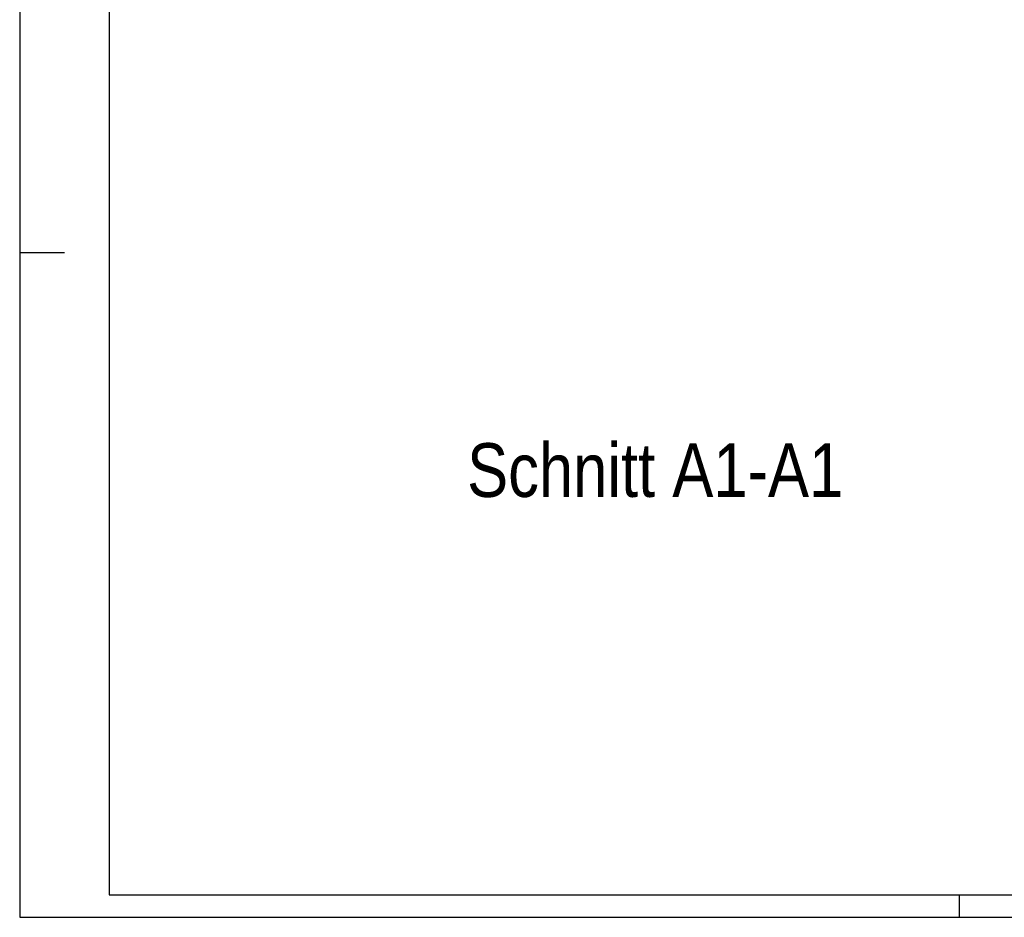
# Model space of a CAD drawing. Header units: millimetres. Extents: x -2000 to 82100, y -500 to 58900.
# Tile 1 of 21: x -2000 to 20006, y -500 to 19552. Entities that reach past the tile are written whole.
import ezdxf
from ezdxf.enums import TextEntityAlignment as Align

# ---------------------------------------------------------------- set-up
doc = ezdxf.new("R2010")
doc.units = ezdxf.units.MM
doc.layers.add('ITB_XXX_Layout Rahmen', color=18, linetype='Continuous')
doc.layers.add('ITB_XXX_TXT_Details', color=7, linetype='Continuous')
doc.styles.add('Arial Narrow', font='txt', dxfattribs={"height": 0.2})

# ---------------------------------------------------------------- blocks, each defined once
blk = doc.blocks.new('Text-Text- Schnitt A1-A1-ID-30-103-132-727')
at = {"layer": 'ITB_XXX_TXT_Details', "color": 7, "lineweight": 5, "style": 'Arial Narrow', "width": 0.999824}
blk.add_text('Schnitt A1-A1', height=1200, dxfattribs=at).set_placement((0, 0), (8406, 0), align=Align.FIT)
blk = doc.blocks.new('Blätter-ID-30-103-132-141')
at = {"layer": 'ITB_XXX_Layout Rahmen', "color": 7, "lineweight": 30}
for p, q in [((-2000, 14350), (-1000, 14350)), ((19000, 0), (19000, -500))]:
    blk.add_line(p, q, dxfattribs=at)
for points in [[(-2000, 58900), (-2000, -500), (82100, -500), (82100, 58900), (-2000, 58900)], [(0, 58400), (0, 0), (81600, 0), (81600, 58400), (0, 58400)]]:
    blk.add_lwpolyline(points, dxfattribs=at)

msp = doc.modelspace()

# ---------------------------------------------------------------- block references
at = {"layer": 'ITB_XXX_Layout Rahmen', "color": 7, "lineweight": 30}
msp.add_blockref('Blätter-ID-30-103-132-141', (0, 0), dxfattribs=at)
at = {"layer": 'ITB_XXX_TXT_Details', "color": 7, "lineweight": 5}
msp.add_blockref('Text-Text- Schnitt A1-A1-ID-30-103-132-727', (8000, 8891), dxfattribs=at)

doc.saveas('drawing.dxf')
